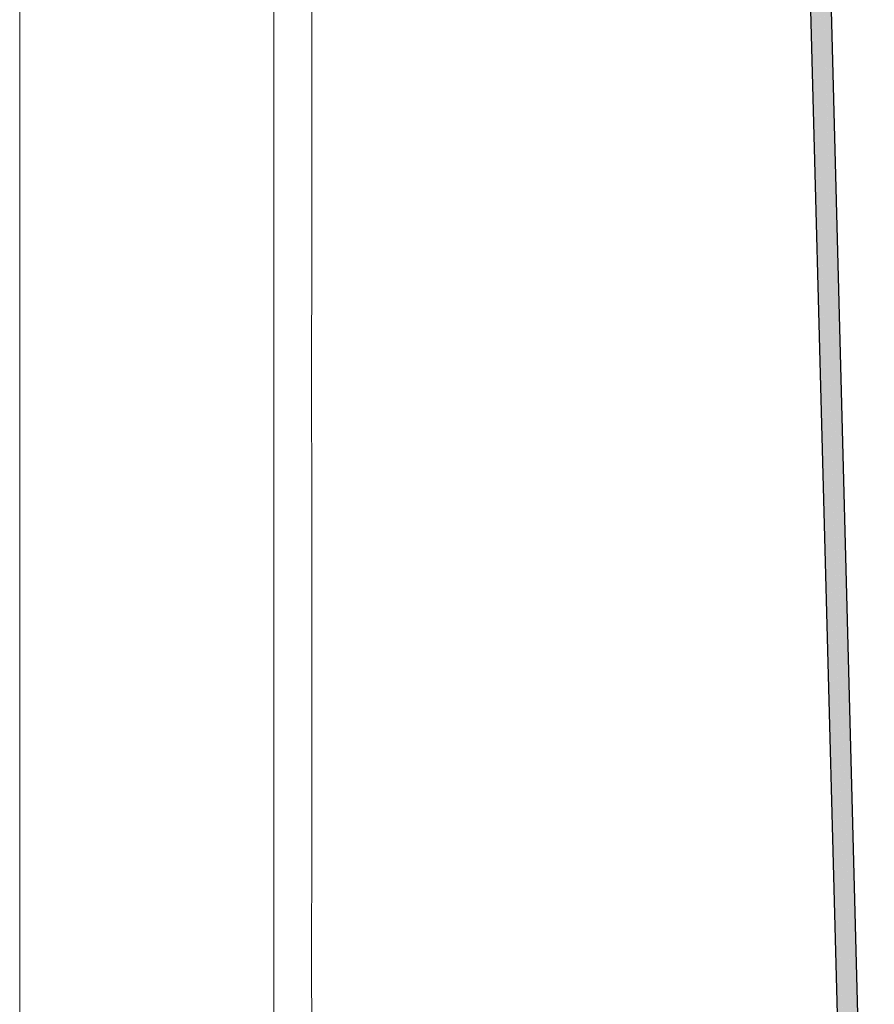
# Model space of a CAD drawing. Header units: millimetres. Extents: x 4477830 to 4478275, y -30323838 to -30323445.
# Tile 38 of 124: x 4477977.596 to 4477978.134, y -30323610.849 to -30323610.228. Entities that reach past the tile are written whole.
import ezdxf

# ---------------------------------------------------------------- set-up
doc = ezdxf.new("R2010")
doc.units = ezdxf.units.MM
for name, color, linetype, lineweight in [('IFC-Parede-Contorno', 42, 'Continuous', 5), ('PR-Captor', 9, 'Continuous', 18), ('PR-Condutos', 150, 'Continuous', 25)]:
    doc.layers.add(name, color=color, linetype=linetype, lineweight=lineweight)

msp = doc.modelspace()

# ---------------------------------------------------------------- hatches: boundary and pattern name
at = {"layer": 'PR-Condutos', "linetype": 'Continuous', "true_color": 0x105689}
for points in [[(4477977.77467, -30323597.66752), (4477977.78564, -30323598.08233), (4477978.13434, -30323611.24257)], [(4477977.77468, -30323597.66789), (4477977.77468, -30323597.68696), (4477978.13384, -30323611.24256)], [(4477977.76168, -30323597.6745), (4477978.12146, -30323611.25371), (4477977.77604, -30323598.173), (4477978.12176, -30323611.24224), (4477977.77603, -30323598.17203), (4477978.12205, -30323611.23088), (4477977.77603, -30323598.1713), (4477977.76287, -30323597.6745)], [(4477977.76287, -30323597.6745), (4477978.12206, -30323611.23077), (4477977.77571, -30323598.08158), (4477978.12226, -30323611.22292), (4477978.12399, -30323611.2242), (4477977.76499, -30323597.67486)], [(4477977.77277, -30323597.6745), (4477977.76826, -30323597.67812), (4477977.76855, -30323597.70836), (4477977.76499, -30323597.6745), (4477978.12515, -30323611.26792), (4477977.77529, -30323597.96491), (4477978.12781, -30323611.26784), (4477977.77829, -30323597.97455), (4477978.13057, -30323611.26777), (4477977.78216, -30323598.03131), (4477978.13226, -30323611.24252)], [(4477977.77424, -30323597.67424), (4477977.77341, -30323597.69875), (4477978.13293, -30323611.26772), (4477977.78477, -30323598.06946), (4477978.13384, -30323611.24256), (4477977.78484, -30323598.07052)], [(4477977.76606, -30323597.79516), (4477978.12205, -30323611.23088), (4477977.77603, -30323598.17106)], [(4477977.77529, -30323597.96491), (4477978.124, -30323611.22427), (4477978.12681, -30323611.22988)], [(4477977.77829, -30323597.97455), (4477978.12666, -30323611.22397), (4477978.12968, -30323611.23429)], [(4477977.78216, -30323598.03131), (4477978.12969, -30323611.2343), (4477978.13215, -30323611.23807)], [(4477977.78477, -30323598.06946), (4477978.13215, -30323611.23807), (4477978.13379, -30323611.24058)], [(4477977.77571, -30323598.08158), (4477978.12183, -30323611.22224), (4477978.12226, -30323611.2229)], [(4477977.78564, -30323598.08233), (4477978.13379, -30323611.24058), (4477978.13431, -30323611.24138)], [(4477977.77603, -30323598.17203), (4477978.12121, -30323611.22128), (4477978.12182, -30323611.22223)], [(4477977.77604, -30323598.173), (4477978.12058, -30323611.22032), (4477978.12121, -30323611.2213)]]:
    msp.add_hatch(color=146, dxfattribs=at).paths.add_polyline_path(points)

# ---------------------------------------------------------------- linework, layer by layer
at = {"layer": 'IFC-Parede-Contorno', "color": 8, "lineweight": 5}
msp.add_line((4477977.59596, -30323624.00398), (4477977.59596, -30323609.38779), dxfattribs=at)
at = {"layer": 'PR-Captor', "color": 5}
for p, q in [((4477977.78, -30323610.28573), (4477977.78, -30323610.16453)), ((4477977.756, -30323610.16936), (4477977.756, -30323610.28573)), ((4477977.756, -30323610.28573), (4477977.75601, -30323610.37614)), ((4477977.77999, -30323610.37614), (4477977.78, -30323610.28573)), ((4477977.75601, -30323610.37614), (4477977.75613, -30323610.4525)), ((4477977.77987, -30323610.4525), (4477977.77999, -30323610.37614)), ((4477977.75613, -30323610.4525), (4477977.756, -30323610.53692)), ((4477977.78, -30323610.53692), (4477977.77987, -30323610.4525)), ((4477977.756, -30323610.53692), (4477977.756, -30323610.66244)), ((4477977.77999, -30323610.66244), (4477977.78, -30323610.53692)), ((4477977.756, -30323610.66244), (4477977.756, -30323610.74291)), ((4477977.77999, -30323610.74291), (4477977.77999, -30323610.66244)), ((4477977.756, -30323610.74291), (4477977.75611, -30323610.82696)), ((4477977.77988, -30323610.82696), (4477977.77999, -30323610.74291)), ((4477977.75611, -30323610.82696), (4477977.75601, -30323610.94106)), ((4477977.77999, -30323610.94106), (4477977.77988, -30323610.82696))]:
    msp.add_line(p, q, dxfattribs=at)
at = {"layer": 'PR-Condutos', "color": 146, "true_color": 0x105689}
for p, q in [((4477978.13434, -30323611.24257), (4477977.78567, -30323598.0827)), ((4477977.77622, -30323598.22325), (4477978.12058, -30323611.22032))]:
    msp.add_line(p, q, dxfattribs=at)

doc.saveas('drawing.dxf')
